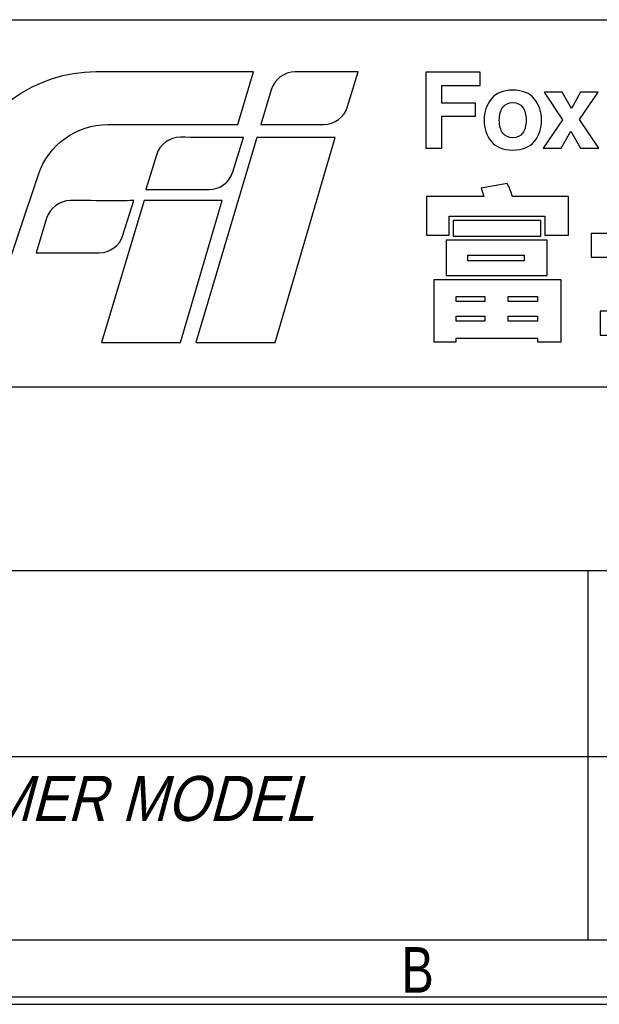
# Model space of a CAD drawing. Header units: millimetres. Extents: x 0 to 420, y 0 to 297.
# Tile 4 of 13: x 326 to 354, y 0 to 47. Entities that reach past the tile are written whole.
import ezdxf

# ---------------------------------------------------------------- set-up
doc = ezdxf.new("R2010")
doc.units = ezdxf.units.MM
doc.header["$LTSCALE"] = 23.1
doc.layers.get('0').update_dxf_attribs({"linetype": 'CONTINUOUS'})
doc.styles.get("Standard").update_dxf_attribs({"font": 'txt', "width": 0.8})
doc.styles.add('TEXTSTYLE_14', font='txt', dxfattribs={"width": 0.899268})

msp = doc.modelspace()

# ---------------------------------------------------------------- linework, layer by layer
at = {"color": 7, "linetype": 'CONTINUOUS', "true_color": 0xf5f5f5}
for p, q in [((234.756, 47.473), (417.234, 47.473)), ((234.756, 29.765), (417.234, 29.765)), ((234.756, 20.911), (417.234, 20.911)), ((353.805, 20.911), (353.805, 3.102)), ((234.756, 11.955), (417.234, 11.955)), ((2.782, 3.102), (417.234, 3.102)), ((0, 0), (420, 0)), ((0.038, 0.358), (419.978, 0.358))]:
    msp.add_line(p, q, dxfattribs=at)
at = {"color": 7, "linetype": 'CONTINUOUS'}
for points, knots in [([(337.695, 44.953), (337.695, 44.953), (336.938, 42.416), (336.938, 42.416), (336.938, 42.416), (336.938, 42.416), (330.682, 42.416), (330.682, 42.416), (330.682, 42.416), (329.163, 42.416), (327.813, 41.445), (327.328, 40.003), (327.328, 40.003), (327.328, 40.003), (324.602, 31.91), (324.602, 31.91), (324.602, 31.91), (324.602, 31.91), (320.91, 31.91), (320.91, 31.91), (320.91, 31.91), (320.91, 31.91), (323.663, 40.293), (323.663, 40.293), (323.663, 40.293), (324.577, 43.079), (327.175, 44.953), (330.101, 44.953), (330.101, 44.953), (333.821, 44.953), (337.695, 44.953), (337.695, 44.953)], [0, 0, 0, 0, 0.111111, 0.111111, 0.111111, 0.111111, 0.222222, 0.222222, 0.222222, 0.222222, 0.333333, 0.333333, 0.333333, 0.333333, 0.444444, 0.444444, 0.444444, 0.444444, 0.555556, 0.555556, 0.555556, 0.555556, 0.666667, 0.666667, 0.666667, 0.666667, 0.777778, 0.777778, 0.777778, 0.777778, 1, 1, 1, 1]), ([(342.747, 44.956), (342.747, 44.956), (342.232, 43.283), (342.232, 43.283), (342.232, 43.283), (342.075, 42.778), (341.609, 42.419), (341.082, 42.419), (341.082, 42.419), (341.082, 42.419), (338.048, 42.419), (338.048, 42.419), (338.048, 42.419), (338.048, 42.419), (338.551, 44.097), (338.551, 44.097), (338.551, 44.097), (338.706, 44.608), (339.177, 44.956), (339.711, 44.956), (339.711, 44.956), (341.266, 44.956), (342.747, 44.956), (342.747, 44.956)], [0, 0, 0, 0, 0.142857, 0.142857, 0.142857, 0.142857, 0.285714, 0.285714, 0.285714, 0.285714, 0.428571, 0.428571, 0.428571, 0.428571, 0.571429, 0.571429, 0.571429, 0.571429, 0.714286, 0.714286, 0.714286, 0.714286, 1, 1, 1, 1]), ([(346.007, 44.937), (346.007, 44.937), (348.62, 44.937), (348.62, 44.937), (348.62, 44.937), (348.62, 44.937), (348.62, 44.293), (348.62, 44.293), (348.62, 44.293), (348.62, 44.293), (346.767, 44.293), (346.767, 44.293), (346.767, 44.293), (346.767, 44.293), (346.767, 43.451), (346.767, 43.451), (346.767, 43.451), (346.767, 43.451), (348.391, 43.451), (348.391, 43.451), (348.391, 43.451), (348.391, 43.451), (348.391, 42.814), (348.391, 42.814), (348.391, 42.814), (348.391, 42.814), (346.767, 42.814), (346.767, 42.814), (346.767, 42.814), (346.767, 42.814), (346.767, 41.278), (346.767, 41.278), (346.767, 41.278), (346.767, 41.278), (346.007, 41.278), (346.007, 41.278), (346.007, 41.278), (346.007, 41.278), (346.007, 44.937), (346.007, 44.937)], [0, 0, 0, 0, 0.090909, 0.090909, 0.090909, 0.090909, 0.181818, 0.181818, 0.181818, 0.181818, 0.272727, 0.272727, 0.272727, 0.272727, 0.363636, 0.363636, 0.363636, 0.363636, 0.454545, 0.454545, 0.454545, 0.454545, 0.545455, 0.545455, 0.545455, 0.545455, 0.636364, 0.636364, 0.636364, 0.636364, 0.727273, 0.727273, 0.727273, 0.727273, 0.818182, 0.818182, 0.818182, 0.818182, 1, 1, 1, 1]), ([(351.232, 41.609), (351.003, 41.327), (350.656, 41.186), (350.19, 41.186), (350.19, 41.186), (349.724, 41.186), (349.377, 41.327), (349.149, 41.609), (349.149, 41.609), (348.92, 41.891), (348.805, 42.231), (348.805, 42.629), (348.805, 42.629), (348.805, 43.02), (348.92, 43.358), (349.149, 43.645), (349.149, 43.645), (349.377, 43.932), (349.724, 44.075), (350.19, 44.075), (350.19, 44.075), (350.656, 44.075), (351.003, 43.932), (351.232, 43.645), (351.232, 43.645), (351.461, 43.358), (351.575, 43.02), (351.575, 42.629), (351.575, 42.629), (351.575, 42.231), (351.461, 41.891), (351.232, 41.609)], [0, 0, 0, 0, 0.111111, 0.111111, 0.111111, 0.111111, 0.222222, 0.222222, 0.222222, 0.222222, 0.333333, 0.333333, 0.333333, 0.333333, 0.444444, 0.444444, 0.444444, 0.444444, 0.555556, 0.555556, 0.555556, 0.555556, 0.666667, 0.666667, 0.666667, 0.666667, 0.777778, 0.777778, 0.777778, 0.777778, 1, 1, 1, 1]), ([(351.657, 41.278), (351.657, 41.278), (352.582, 42.65), (352.582, 42.65), (352.582, 42.65), (352.582, 42.65), (351.697, 43.983), (351.697, 43.983), (351.697, 43.983), (351.697, 43.983), (352.565, 43.983), (352.565, 43.983), (352.565, 43.983), (352.565, 43.983), (353.017, 43.198), (353.017, 43.198), (353.017, 43.198), (353.017, 43.198), (353.46, 43.983), (353.46, 43.983), (353.46, 43.983), (353.46, 43.983), (354.303, 43.983), (354.303, 43.983), (354.303, 43.983), (354.303, 43.983), (353.412, 42.663), (353.412, 42.663), (353.412, 42.663), (353.412, 42.663), (354.337, 41.278), (354.337, 41.278), (354.337, 41.278), (354.337, 41.278), (353.455, 41.278), (353.455, 41.278), (353.455, 41.278), (353.455, 41.278), (352.988, 42.092), (352.988, 42.092), (352.988, 42.092), (352.988, 42.092), (352.517, 41.278), (352.517, 41.278), (352.517, 41.278), (352.517, 41.278), (351.657, 41.278), (351.657, 41.278)], [0, 0, 0, 0, 0.076923, 0.076923, 0.076923, 0.076923, 0.153846, 0.153846, 0.153846, 0.153846, 0.230769, 0.230769, 0.230769, 0.230769, 0.307692, 0.307692, 0.307692, 0.307692, 0.384615, 0.384615, 0.384615, 0.384615, 0.461538, 0.461538, 0.461538, 0.461538, 0.538462, 0.538462, 0.538462, 0.538462, 0.615385, 0.615385, 0.615385, 0.615385, 0.692308, 0.692308, 0.692308, 0.692308, 0.769231, 0.769231, 0.769231, 0.769231, 0.846154, 0.846154, 0.846154, 0.846154, 1, 1, 1, 1]), ([(350.665, 42.001), (350.665, 42.001), (350.665, 42.001), (350.665, 42.001), (350.665, 42.001), (350.776, 42.148), (350.832, 42.357), (350.832, 42.629), (350.832, 42.629), (350.832, 42.9), (350.776, 43.109), (350.665, 43.256), (350.665, 43.256), (350.554, 43.402), (350.395, 43.475), (350.188, 43.475), (350.188, 43.475), (349.98, 43.475), (349.821, 43.402), (349.709, 43.256), (349.709, 43.256), (349.597, 43.109), (349.541, 42.9), (349.541, 42.629), (349.541, 42.629), (349.541, 42.357), (349.597, 42.148), (349.709, 42.001), (349.709, 42.001), (349.821, 41.853), (349.98, 41.78), (350.188, 41.78), (350.188, 41.78), (350.395, 41.78), (350.554, 41.853), (350.665, 42.001)], [0, 0, 0, 0, 0.1, 0.1, 0.1, 0.1, 0.2, 0.2, 0.2, 0.2, 0.3, 0.3, 0.3, 0.3, 0.4, 0.4, 0.4, 0.4, 0.5, 0.5, 0.5, 0.5, 0.6, 0.6, 0.6, 0.6, 0.7, 0.7, 0.7, 0.7, 0.8, 0.8, 0.8, 0.8, 1, 1, 1, 1]), ([(337.213, 41.795), (337.213, 41.795), (336.697, 40.133), (336.697, 40.133), (336.697, 40.133), (336.541, 39.628), (336.075, 39.284), (335.548, 39.284), (335.548, 39.284), (335.548, 39.284), (332.514, 39.284), (332.514, 39.284), (332.514, 39.284), (332.514, 39.284), (333.017, 40.947), (333.017, 40.947), (333.017, 40.947), (333.172, 41.458), (333.643, 41.807), (334.176, 41.803), (334.176, 41.803), (335.341, 41.796), (337.223, 41.785), (337.213, 41.795)], [0, 0, 0, 0, 0.142857, 0.142857, 0.142857, 0.142857, 0.285714, 0.285714, 0.285714, 0.285714, 0.428571, 0.428571, 0.428571, 0.428571, 0.571429, 0.571429, 0.571429, 0.571429, 0.714286, 0.714286, 0.714286, 0.714286, 1, 1, 1, 1]), ([(341.63, 41.794), (341.63, 41.794), (338.747, 31.912), (338.747, 31.912), (338.747, 31.912), (338.747, 31.912), (334.914, 31.912), (334.914, 31.912), (334.914, 31.912), (334.914, 31.912), (337.858, 41.794), (337.858, 41.794), (337.858, 41.794), (337.858, 41.794), (341.63, 41.794), (341.63, 41.794)], [0, 0, 0, 0, 0.2, 0.2, 0.2, 0.2, 0.4, 0.4, 0.4, 0.4, 0.6, 0.6, 0.6, 0.6, 1, 1, 1, 1]), ([(352.879, 38.95), (352.879, 38.95), (352.879, 37.086), (352.879, 37.086), (352.879, 37.086), (352.879, 37.086), (351.734, 37.086), (351.734, 37.086), (351.734, 37.086), (351.734, 37.086), (351.734, 37.994), (351.734, 37.994), (351.734, 37.994), (351.734, 37.994), (347.12, 37.994), (347.12, 37.994), (347.12, 37.994), (347.12, 37.994), (347.12, 37.086), (347.12, 37.086), (347.12, 37.086), (347.12, 37.086), (346.03, 37.086), (346.03, 37.086), (346.03, 37.086), (346.03, 37.086), (346.03, 38.95), (346.03, 38.95), (346.03, 38.95), (346.03, 38.95), (348.803, 38.95), (348.803, 38.95), (348.803, 38.95), (348.756, 39.084), (348.7, 39.226), (348.661, 39.344), (348.661, 39.344), (348.661, 39.344), (349.924, 39.574), (349.924, 39.574), (349.924, 39.574), (350.019, 39.384), (350.114, 39.147), (350.177, 38.95), (350.177, 38.95), (350.177, 38.95), (352.879, 38.95), (352.879, 38.95)], [0, 0, 0, 0, 0.076923, 0.076923, 0.076923, 0.076923, 0.153846, 0.153846, 0.153846, 0.153846, 0.230769, 0.230769, 0.230769, 0.230769, 0.307692, 0.307692, 0.307692, 0.307692, 0.384615, 0.384615, 0.384615, 0.384615, 0.461538, 0.461538, 0.461538, 0.461538, 0.538462, 0.538462, 0.538462, 0.538462, 0.615385, 0.615385, 0.615385, 0.615385, 0.692308, 0.692308, 0.692308, 0.692308, 0.769231, 0.769231, 0.769231, 0.769231, 0.846154, 0.846154, 0.846154, 0.846154, 1, 1, 1, 1]), ([(358.19, 36.027), (358.19, 36.027), (358.19, 33.413), (358.19, 33.413), (358.19, 33.413), (358.19, 33.413), (360.812, 33.413), (360.812, 33.413), (360.812, 33.413), (360.812, 33.413), (360.812, 32.267), (360.812, 32.267), (360.812, 32.267), (360.812, 32.267), (354.406, 32.267), (354.406, 32.267), (354.406, 32.267), (354.406, 32.267), (354.406, 33.413), (354.406, 33.413), (354.406, 33.413), (354.406, 33.413), (356.95, 33.413), (356.95, 33.413), (356.95, 33.413), (356.95, 33.413), (356.95, 36.027), (356.95, 36.027), (356.95, 36.027), (356.95, 36.027), (353.972, 36.027), (353.972, 36.027), (353.972, 36.027), (353.972, 36.027), (353.972, 37.165), (353.972, 37.165), (353.972, 37.165), (353.972, 37.165), (356.95, 37.165), (356.95, 37.165), (356.95, 37.165), (356.95, 37.165), (356.95, 39.447), (356.95, 39.447), (356.95, 39.447), (356.95, 39.447), (358.19, 39.447), (358.19, 39.447), (358.19, 39.447), (358.19, 39.447), (358.19, 37.165), (358.19, 37.165), (358.19, 37.165), (358.19, 37.165), (361.231, 37.165), (361.231, 37.165), (361.231, 37.165), (361.231, 37.165), (361.231, 36.027), (361.231, 36.027), (361.231, 36.027), (361.231, 36.027), (358.19, 36.027), (358.19, 36.027)], [0, 0, 0, 0, 0.058824, 0.058824, 0.058824, 0.058824, 0.117647, 0.117647, 0.117647, 0.117647, 0.176471, 0.176471, 0.176471, 0.176471, 0.235294, 0.235294, 0.235294, 0.235294, 0.294118, 0.294118, 0.294118, 0.294118, 0.352941, 0.352941, 0.352941, 0.352941, 0.411765, 0.411765, 0.411765, 0.411765, 0.470588, 0.470588, 0.470588, 0.470588, 0.529412, 0.529412, 0.529412, 0.529412, 0.588235, 0.588235, 0.588235, 0.588235, 0.647059, 0.647059, 0.647059, 0.647059, 0.705882, 0.705882, 0.705882, 0.705882, 0.764706, 0.764706, 0.764706, 0.764706, 0.823529, 0.823529, 0.823529, 0.823529, 0.882353, 0.882353, 0.882353, 0.882353, 1, 1, 1, 1]), ([(331.922, 38.752), (331.922, 38.752), (331.406, 37.082), (331.406, 37.082), (331.406, 37.082), (331.25, 36.577), (330.784, 36.234), (330.257, 36.234), (330.257, 36.234), (330.257, 36.234), (327.223, 36.234), (327.223, 36.234), (327.223, 36.234), (327.223, 36.234), (327.726, 37.896), (327.726, 37.896), (327.726, 37.896), (327.881, 38.407), (328.352, 38.756), (328.885, 38.752), (328.885, 38.752), (330.05, 38.745), (331.931, 38.742), (331.922, 38.752)], [0, 0, 0, 0, 0.142857, 0.142857, 0.142857, 0.142857, 0.285714, 0.285714, 0.285714, 0.285714, 0.428571, 0.428571, 0.428571, 0.428571, 0.571429, 0.571429, 0.571429, 0.571429, 0.714286, 0.714286, 0.714286, 0.714286, 1, 1, 1, 1]), ([(336.184, 38.752), (336.184, 38.752), (334.173, 31.912), (334.173, 31.912), (334.173, 31.912), (334.173, 31.912), (330.373, 31.912), (330.373, 31.912), (330.373, 31.912), (330.373, 31.912), (332.426, 38.752), (332.426, 38.752), (332.426, 38.752), (332.426, 38.752), (336.184, 38.752), (336.184, 38.752)], [0, 0, 0, 0, 0.2, 0.2, 0.2, 0.2, 0.4, 0.4, 0.4, 0.4, 0.6, 0.6, 0.6, 0.6, 1, 1, 1, 1]), ([(351.544, 37.789), (351.544, 37.789), (351.544, 37.789), (351.544, 37.789), (351.544, 37.789), (351.544, 37.789), (351.544, 37.038), (351.544, 37.038), (351.544, 37.038), (351.544, 37.038), (347.31, 37.038), (347.31, 37.038), (347.31, 37.038), (347.31, 37.038), (347.31, 37.789), (347.31, 37.789), (347.31, 37.789), (347.31, 37.789), (351.544, 37.789), (351.544, 37.789)], [0, 0, 0, 0, 0.166667, 0.166667, 0.166667, 0.166667, 0.333333, 0.333333, 0.333333, 0.333333, 0.5, 0.5, 0.5, 0.5, 0.666667, 0.666667, 0.666667, 0.666667, 1, 1, 1, 1]), ([(346.986, 36.849), (346.986, 36.849), (346.986, 36.849), (346.986, 36.849), (346.986, 36.849), (346.986, 36.849), (351.852, 36.849), (351.852, 36.849), (351.852, 36.849), (351.852, 36.849), (351.852, 35.135), (351.852, 35.135), (351.852, 35.135), (351.852, 35.135), (346.986, 35.135), (346.986, 35.135), (346.986, 35.135), (346.986, 35.135), (346.986, 36.849), (346.986, 36.849)], [0, 0, 0, 0, 0.166667, 0.166667, 0.166667, 0.166667, 0.333333, 0.333333, 0.333333, 0.333333, 0.5, 0.5, 0.5, 0.5, 0.666667, 0.666667, 0.666667, 0.666667, 1, 1, 1, 1]), ([(348.029, 35.853), (348.029, 35.853), (348.029, 35.853), (348.029, 35.853), (348.029, 35.853), (348.029, 35.853), (350.738, 35.853), (350.738, 35.853), (350.738, 35.853), (350.738, 35.853), (350.738, 36.122), (350.738, 36.122), (350.738, 36.122), (350.738, 36.122), (348.029, 36.122), (348.029, 36.122), (348.029, 36.122), (348.029, 36.122), (348.029, 35.853), (348.029, 35.853)], [0, 0, 0, 0, 0.166667, 0.166667, 0.166667, 0.166667, 0.333333, 0.333333, 0.333333, 0.333333, 0.5, 0.5, 0.5, 0.5, 0.666667, 0.666667, 0.666667, 0.666667, 1, 1, 1, 1]), ([(346.378, 34.937), (346.378, 34.937), (346.378, 34.937), (346.378, 34.937), (346.378, 34.937), (346.378, 34.937), (352.523, 34.937), (352.523, 34.937), (352.523, 34.937), (352.523, 34.937), (352.523, 31.936), (352.523, 31.936), (352.523, 31.936), (352.523, 31.936), (351.386, 31.936), (351.386, 31.936), (351.386, 31.936), (351.386, 31.936), (351.386, 32.117), (351.386, 32.117), (351.386, 32.117), (351.386, 32.117), (347.46, 32.117), (347.46, 32.117), (347.46, 32.117), (347.46, 32.117), (347.46, 31.936), (347.46, 31.936), (347.46, 31.936), (347.46, 31.936), (346.378, 31.936), (346.378, 31.936), (346.378, 31.936), (346.378, 31.936), (346.378, 34.937), (346.378, 34.937)], [0, 0, 0, 0, 0.1, 0.1, 0.1, 0.1, 0.2, 0.2, 0.2, 0.2, 0.3, 0.3, 0.3, 0.3, 0.4, 0.4, 0.4, 0.4, 0.5, 0.5, 0.5, 0.5, 0.6, 0.6, 0.6, 0.6, 0.7, 0.7, 0.7, 0.7, 0.8, 0.8, 0.8, 0.8, 1, 1, 1, 1]), ([(347.46, 34.124), (347.46, 34.124), (347.46, 34.124), (347.46, 34.124), (347.46, 34.124), (347.46, 34.124), (347.46, 33.879), (347.46, 33.879), (347.46, 33.879), (347.46, 33.879), (348.842, 33.879), (348.842, 33.879), (348.842, 33.879), (348.842, 33.879), (348.842, 34.124), (348.842, 34.124), (348.842, 34.124), (348.842, 34.124), (347.46, 34.124), (347.46, 34.124)], [0, 0, 0, 0, 0.166667, 0.166667, 0.166667, 0.166667, 0.333333, 0.333333, 0.333333, 0.333333, 0.5, 0.5, 0.5, 0.5, 0.666667, 0.666667, 0.666667, 0.666667, 1, 1, 1, 1]), ([(351.386, 34.124), (351.386, 34.124), (351.386, 34.124), (351.386, 34.124), (351.386, 34.124), (351.386, 34.124), (349.964, 34.124), (349.964, 34.124), (349.964, 34.124), (349.964, 34.124), (349.964, 33.879), (349.964, 33.879), (349.964, 33.879), (349.964, 33.879), (351.386, 33.879), (351.386, 33.879), (351.386, 33.879), (351.386, 33.879), (351.386, 34.124), (351.386, 34.124)], [0, 0, 0, 0, 0.166667, 0.166667, 0.166667, 0.166667, 0.333333, 0.333333, 0.333333, 0.333333, 0.5, 0.5, 0.5, 0.5, 0.666667, 0.666667, 0.666667, 0.666667, 1, 1, 1, 1]), ([(348.842, 32.931), (348.842, 32.931), (348.842, 32.931), (348.842, 32.931), (348.842, 32.931), (348.842, 32.931), (348.842, 33.184), (348.842, 33.184), (348.842, 33.184), (348.842, 33.184), (347.46, 33.184), (347.46, 33.184), (347.46, 33.184), (347.46, 33.184), (347.46, 32.931), (347.46, 32.931), (347.46, 32.931), (347.46, 32.931), (348.842, 32.931), (348.842, 32.931)], [0, 0, 0, 0, 0.166667, 0.166667, 0.166667, 0.166667, 0.333333, 0.333333, 0.333333, 0.333333, 0.5, 0.5, 0.5, 0.5, 0.666667, 0.666667, 0.666667, 0.666667, 1, 1, 1, 1]), ([(351.386, 32.931), (351.386, 32.931), (351.386, 32.931), (351.386, 32.931), (351.386, 32.931), (351.386, 32.931), (351.386, 33.184), (351.386, 33.184), (351.386, 33.184), (351.386, 33.184), (349.964, 33.184), (349.964, 33.184), (349.964, 33.184), (349.964, 33.184), (349.964, 32.931), (349.964, 32.931), (349.964, 32.931), (349.964, 32.931), (351.386, 32.931), (351.386, 32.931)], [0, 0, 0, 0, 0.166667, 0.166667, 0.166667, 0.166667, 0.333333, 0.333333, 0.333333, 0.333333, 0.5, 0.5, 0.5, 0.5, 0.666667, 0.666667, 0.666667, 0.666667, 1, 1, 1, 1])]:
    msp.add_open_spline(points, degree=3, knots=knots, dxfattribs=at)

# ---------------------------------------------------------------- texts
at = {"color": 7, "linetype": 'CONTINUOUS', "true_color": 0xf5f5f5, "insert": (315.662, 11.01), "char_height": 2.17213, "width": 27.34663, "attachment_point": 1, "line_spacing_factor": 0.9, "style": 'TEXTSTYLE_14'}
msp.add_mtext('\\Q14.9999965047;CUSTOMER MODEL', dxfattribs=at)
at = {"color": 7, "linetype": 'CONTINUOUS', "true_color": 0xf5f5f5, "insert": (344.819, 2.757), "char_height": 2.19491, "width": 1.75593, "attachment_point": 1, "line_spacing_factor": 0.9}
msp.add_mtext('\\Q0.000018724;B', dxfattribs=at)

doc.saveas('drawing.dxf')
